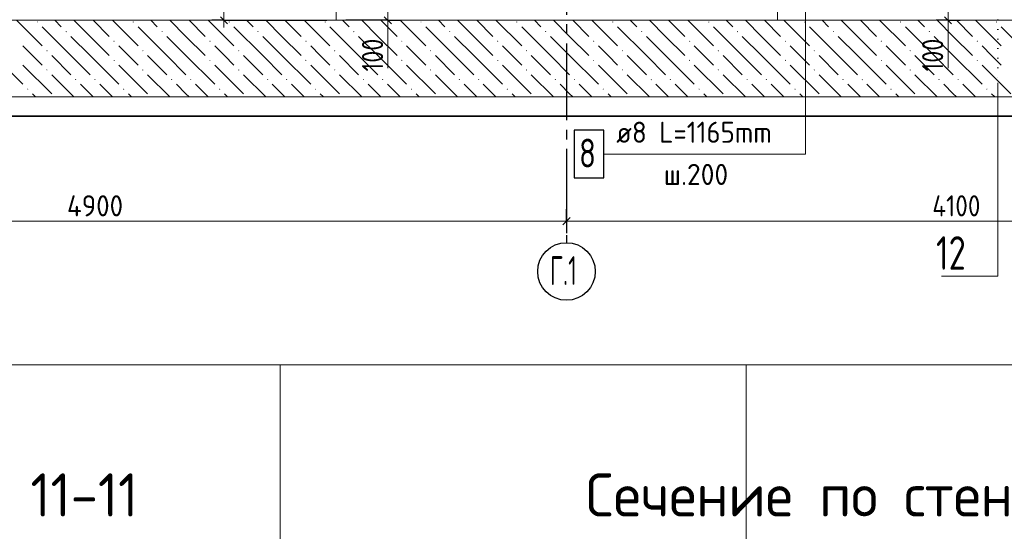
# Model space of a CAD drawing. Header units: millimetres. Extents: x 0 to 59400, y 0 to 42000.
# Tile 23 of 28: x 29657 to 39923, y 27120 to 32456. Entities that reach past the tile are written whole.
import ezdxf

# ---------------------------------------------------------------- set-up
doc = ezdxf.new("R2010")
doc.units = ezdxf.units.MM
doc.linetypes.add('______5', pattern=[1100, 800, -100, 100, -100])
doc.linetypes.add('______9', pattern=[100, 0, -100])
for name, color, linetype, lineweight in [('Standard', 7, 'Continuous', 25), ('Заголовок чертежа', 7, 'Continuous', 25), ('Позиционная метка линия выноска', 7, 'Continuous', 13), ('Размерная линия_ общее', 7, 'Continuous', 13), ('Сечения символ', 7, 'Continuous', 25), ('Стена обрамление П-обр.', 7, 'Continuous', 35), ('Фоновоя арматура Х1', 52, 'Continuous', 25)]:
    doc.layers.add(name, color=color, linetype=linetype, lineweight=lineweight)
doc.layers.add('Оси', color=7, linetype='______5')
doc.layers.add('Размерная выноска', color=7, linetype='Continuous')
doc.styles.add('ISOCPEUR', font='txt')

msp = doc.modelspace()

# ---------------------------------------------------------------- hatches: boundary and pattern name
at = {"layer": 'Фоновоя арматура Х1', "linetype": 'Continuous', "lineweight": 18, "transparency": 33554687}
for points in [[(29835, 32432), (29841, 32438), (29848, 32432), (29841, 32425)], [(30135, 32332), (30141, 32338), (30148, 32332), (30141, 32325)], [(30835, 32432), (30841, 32438), (30848, 32432), (30841, 32425)], [(31135, 32332), (31141, 32338), (31148, 32332), (31141, 32325)], [(31835, 32432), (31841, 32438), (31848, 32432), (31841, 32425)], [(32135, 32332), (32141, 32338), (32148, 32332), (32141, 32325)], [(32835, 32432), (32841, 32438), (32848, 32432), (32841, 32425)], [(33135, 32332), (33141, 32338), (33148, 32332), (33141, 32325)], [(33835, 32432), (33841, 32438), (33848, 32432), (33841, 32425)], [(34135, 32332), (34141, 32338), (34148, 32332), (34141, 32325)], [(34835, 32432), (34841, 32438), (34848, 32432), (34841, 32425)], [(35135, 32332), (35141, 32338), (35148, 32332), (35141, 32325)], [(35835, 32432), (35841, 32438), (35848, 32432), (35841, 32425)], [(36135, 32332), (36141, 32338), (36148, 32332), (36141, 32325)], [(36835, 32432), (36841, 32438), (36848, 32432), (36841, 32425)], [(37135, 32332), (37141, 32338), (37148, 32332), (37141, 32325)], [(37835, 32432), (37841, 32438), (37848, 32432), (37841, 32425)], [(38135, 32332), (38141, 32338), (38148, 32332), (38141, 32325)], [(38835, 32432), (38841, 32438), (38848, 32432), (38841, 32425)], [(39135, 32332), (39141, 32338), (39148, 32332), (39141, 32325)], [(39835, 32432), (39841, 32438), (39848, 32432), (39841, 32425)], [(30635, 32232), (30641, 32238), (30648, 32232), (30641, 32225)], [(31635, 32232), (31641, 32238), (31648, 32232), (31641, 32225)], [(32635, 32232), (32641, 32238), (32648, 32232), (32641, 32225)], [(33635, 32232), (33641, 32238), (33648, 32232), (33641, 32225)], [(34635, 32232), (34641, 32238), (34648, 32232), (34641, 32225)], [(35635, 32232), (35641, 32238), (35648, 32232), (35641, 32225)], [(36635, 32232), (36641, 32238), (36648, 32232), (36641, 32225)], [(37635, 32232), (37641, 32238), (37648, 32232), (37641, 32225)], [(38635, 32232), (38641, 32238), (38648, 32232), (38641, 32225)], [(39635, 32232), (39641, 32238), (39648, 32232), (39641, 32225)], [(29935, 32132), (29941, 32138), (29948, 32132), (29941, 32125)], [(30935, 32132), (30941, 32138), (30948, 32132), (30941, 32125)], [(31935, 32132), (31941, 32138), (31948, 32132), (31941, 32125)], [(32935, 32132), (32941, 32138), (32948, 32132), (32941, 32125)], [(33935, 32132), (33941, 32138), (33948, 32132), (33941, 32125)], [(34935, 32132), (34941, 32138), (34948, 32132), (34941, 32125)], [(35935, 32132), (35941, 32138), (35948, 32132), (35941, 32125)], [(36935, 32132), (36941, 32138), (36948, 32132), (36941, 32125)], [(37935, 32132), (37941, 32138), (37948, 32132), (37941, 32125)], [(38935, 32132), (38941, 32138), (38948, 32132), (38941, 32125)], [(30635, 32032), (30641, 32038), (30648, 32032), (30641, 32025)], [(31635, 32032), (31641, 32038), (31648, 32032), (31641, 32025)], [(32635, 32032), (32641, 32038), (32648, 32032), (32641, 32025)], [(33635, 32032), (33641, 32038), (33648, 32032), (33641, 32025)], [(34635, 32032), (34641, 32038), (34648, 32032), (34641, 32025)], [(35635, 32032), (35641, 32038), (35648, 32032), (35641, 32025)], [(36635, 32032), (36641, 32038), (36648, 32032), (36641, 32025)], [(37635, 32032), (37641, 32038), (37648, 32032), (37641, 32025)], [(38635, 32032), (38641, 32038), (38648, 32032), (38641, 32025)], [(39635, 32032), (39641, 32038), (39648, 32032), (39641, 32025)], [(29935, 31932), (29941, 31938), (29948, 31932), (29941, 31925)], [(30935, 31932), (30941, 31938), (30948, 31932), (30941, 31925)], [(31935, 31932), (31941, 31938), (31948, 31932), (31941, 31925)], [(32935, 31932), (32941, 31938), (32948, 31932), (32941, 31925)], [(33935, 31932), (33941, 31938), (33948, 31932), (33941, 31925)], [(34935, 31932), (34941, 31938), (34948, 31932), (34941, 31925)], [(35935, 31932), (35941, 31938), (35948, 31932), (35941, 31925)], [(36935, 31932), (36941, 31938), (36948, 31932), (36941, 31925)], [(37935, 31932), (37941, 31938), (37948, 31932), (37941, 31925)], [(38935, 31932), (38941, 31938), (38948, 31932), (38941, 31925)], [(30235, 31832), (30241, 31838), (30248, 31832), (30241, 31825)], [(30435, 31832), (30441, 31838), (30448, 31832), (30441, 31825)], [(31235, 31832), (31241, 31838), (31248, 31832), (31241, 31825)], [(31435, 31832), (31441, 31838), (31448, 31832), (31441, 31825)], [(32235, 31832), (32241, 31838), (32248, 31832), (32241, 31825)], [(32435, 31832), (32441, 31838), (32448, 31832), (32441, 31825)], [(33235, 31832), (33241, 31838), (33248, 31832), (33241, 31825)], [(33435, 31832), (33441, 31838), (33448, 31832), (33441, 31825)], [(34235, 31832), (34241, 31838), (34248, 31832), (34241, 31825)], [(34435, 31832), (34441, 31838), (34448, 31832), (34441, 31825)], [(35235, 31832), (35241, 31838), (35248, 31832), (35241, 31825)], [(35435, 31832), (35441, 31838), (35448, 31832), (35441, 31825)], [(36235, 31832), (36241, 31838), (36248, 31832), (36241, 31825)], [(36435, 31832), (36441, 31838), (36448, 31832), (36441, 31825)], [(37235, 31832), (37241, 31838), (37248, 31832), (37241, 31825)], [(37435, 31832), (37441, 31838), (37448, 31832), (37441, 31825)], [(38235, 31832), (38241, 31838), (38248, 31832), (38241, 31825)], [(38435, 31832), (38441, 31838), (38448, 31832), (38441, 31825)], [(39235, 31832), (39241, 31838), (39248, 31832), (39241, 31825)], [(39435, 31832), (39441, 31838), (39448, 31832), (39441, 31825)], [(29735, 31732), (29741, 31738), (29748, 31732), (29741, 31725)], [(30735, 31732), (30741, 31738), (30748, 31732), (30741, 31725)], [(31735, 31732), (31741, 31738), (31748, 31732), (31741, 31725)], [(32735, 31732), (32741, 31738), (32748, 31732), (32741, 31725)], [(33735, 31732), (33741, 31738), (33748, 31732), (33741, 31725)], [(34735, 31732), (34741, 31738), (34748, 31732), (34741, 31725)], [(35735, 31732), (35741, 31738), (35748, 31732), (35741, 31725)], [(36735, 31732), (36741, 31738), (36748, 31732), (36741, 31725)], [(37735, 31732), (37741, 31738), (37748, 31732), (37741, 31725)], [(38735, 31732), (38741, 31738), (38748, 31732), (38741, 31725)], [(39735, 31732), (39741, 31738), (39748, 31732), (39741, 31725)]]:
    msp.add_hatch(color=7, dxfattribs=at).paths.add_polyline_path(points, flags=16)

# ---------------------------------------------------------------- linework, layer by layer
at = {"layer": 'Standard', "color": 7, "linetype": 'Continuous', "lineweight": 18, "transparency": 33554687}
for p, q in [((32958, 36850), (32958, 32450)), ((37558, 32450), (37558, 36850))]:
    msp.add_line(p, q, dxfattribs=at)
at = {"layer": 'Standard', "color": 7, "linetype": 'Continuous', "lineweight": 13, "transparency": 33554687}
for p, q in [((33496, 32650), (33496, 32450)), ((39336, 32650), (39336, 32450)), ((33496, 32450), (33496, 32375)), ((39336, 32450), (39336, 32375))]:
    msp.add_line(p, q, dxfattribs=at)
at = {"layer": 'Standard', "color": 7, "linetype": 'Continuous', "lineweight": -3, "transparency": 33554687}
for p, q in [((33496, 32450), (33371, 32450)), ((33496, 32450), (33621, 32450)), ((39336, 32450), (39211, 32450)), ((39336, 32450), (39461, 32450)), ((39336, 32450), (39336, 32450))]:
    msp.add_line(p, q, dxfattribs=at)
at = {"layer": 'Standard', "color": 7, "linetype": 'Continuous', "lineweight": 25, "transparency": 33554687}
for p, q in [((33458, 32487), (33533, 32412)), ((39298, 32487), (39373, 32412))]:
    msp.add_line(p, q, dxfattribs=at)
at = {"layer": 'Standard', "color": 254, "linetype": 'Continuous', "lineweight": 13, "true_color": 0xc4c4ff, "transparency": 33554687}
msp.add_line((37233, 28856), (37233, 8662), dxfattribs=at)
at = {"layer": 'Standard', "color": 254, "linetype": 'Continuous', "lineweight": 35, "true_color": 0xc4c4ff, "transparency": 33554687}
msp.add_lwpolyline([(22918, 31450), (44358, 31450), (44358, 39130), (22918, 39130), (22918, 31450)], dxfattribs=at)
at = {"layer": 'Standard', "color": 7, "linetype": 'Continuous', "lineweight": -3, "transparency": 33554687}
msp.add_lwpolyline([(33496, 32450), (33479, 32450), (33479, 32450), (33058, 32450)], dxfattribs=at)
at = {"layer": 'Standard', "color": 7, "linetype": 'Continuous', "lineweight": 13, "transparency": 33554687}
for points in [[(40400, 28856), (2000, 28856), (2000, 500), (40400, 500), (40400, 28856)], [(11357, 6000), (58900, 6000), (58900, 28856), (11357, 28856), (11357, 6000)]]:
    msp.add_lwpolyline(points, dxfattribs=at)
at = {"layer": 'Standard', "color": 254, "linetype": 'Continuous', "lineweight": 13, "true_color": 0xc4c4ff, "transparency": 33554687}
msp.add_lwpolyline([(24187, 19129), (32373, 19129), (32373, 28856)], dxfattribs=at)
at = {"layer": 'Оси', "color": 8, "linetype": '______5', "lineweight": -3, "transparency": 33554687}
msp.add_line((35358, 33308), (35358, 30130), dxfattribs=at)
at = {"layer": 'Оси', "color": 7, "linetype": 'Continuous', "lineweight": -3, "transparency": 33554687}
msp.add_circle((35358, 29830), 300, dxfattribs=at)
at = {"layer": 'Позиционная метка линия выноска', "color": 7, "linetype": 'Continuous', "lineweight": 13, "transparency": 33554687}
msp.add_lwpolyline([(35749, 31055), (37849, 31055), (37849, 32650), (38249, 33050)], dxfattribs=at)
at = {"layer": 'Размерная выноска', "color": 7, "linetype": 'Continuous', "lineweight": 13, "transparency": 33554687}
for p, q in [((33496, 32450), (33496, 31950)), ((39336, 32450), (39336, 31950))]:
    msp.add_line(p, q, dxfattribs=at)
at = {"layer": 'Размерная линия_ общее', "color": 7, "linetype": 'Continuous', "lineweight": 13, "transparency": 33554687}
for p, q in [((31786, 36850), (31786, 32450)), ((31786, 32450), (31786, 32375)), ((25558, 30355), (35358, 30355)), ((35358, 30355), (43558, 30355))]:
    msp.add_line(p, q, dxfattribs=at)
at = {"layer": 'Размерная линия_ общее', "color": 253, "linetype": 'Continuous', "lineweight": -3, "true_color": 0xa0a0a0, "transparency": 33554687}
for p, q in [((31786, 32450), (31661, 32450)), ((31786, 32450), (31911, 32450)), ((31786, 32450), (32858, 32450)), ((35358, 30355), (35358, 30480)), ((35358, 30355), (35358, 30230)), ((35358, 30355), (35358, 30230))]:
    msp.add_line(p, q, dxfattribs=at)
at = {"layer": 'Размерная линия_ общее', "color": 7, "linetype": 'Continuous', "lineweight": 25, "transparency": 33554687}
for p, q in [((31749, 32487), (31824, 32412)), ((35320, 30317), (35396, 30392))]:
    msp.add_line(p, q, dxfattribs=at)
at = {"layer": 'Сечения символ', "color": 7, "linetype": '______9', "lineweight": 13, "transparency": 33554687}
msp.add_line((39857, 37760), (39857, 31796), dxfattribs=at)
at = {"layer": 'Сечения символ', "color": 7, "linetype": 'Continuous', "lineweight": 13, "transparency": 33554687}
msp.add_lwpolyline([(39857, 31796), (39857, 29780), (39267, 29780)], dxfattribs=at)
at = {"layer": 'Стена обрамление П-обр.', "color": 7, "linetype": 'Continuous', "lineweight": 25, "transparency": 33554687}
msp.add_lwpolyline([(35439, 30805), (35749, 30805), (35749, 31305), (35439, 31305), (35439, 30805)], dxfattribs=at)
at = {"layer": 'Фоновоя арматура Х1', "color": 7, "linetype": 'Continuous', "lineweight": 13, "transparency": 33554687}
for p, q in [((43058, 32450), (25558, 32450)), ((24758, 31650), (44158, 31650))]:
    msp.add_line(p, q, dxfattribs=at)
at = {"layer": 'Фоновоя арматура Х1', "color": 252, "linetype": 'Continuous', "lineweight": 18, "true_color": 0x8f8f8f, "transparency": 33554687}
for p, q in [((29623, 32450), (29891, 32182)), ((30023, 32450), (30091, 32382)), ((30391, 32282), (30223, 32450)), ((30423, 32450), (30591, 32282)), ((30623, 32450), (30891, 32182)), ((31023, 32450), (31091, 32382)), ((31391, 32282), (31223, 32450)), ((31423, 32450), (31591, 32282)), ((31623, 32450), (31891, 32182)), ((32023, 32450), (32091, 32382)), ((32391, 32282), (32223, 32450)), ((32423, 32450), (32591, 32282)), ((32623, 32450), (32891, 32182)), ((33023, 32450), (33091, 32382)), ((33391, 32282), (33223, 32450)), ((33423, 32450), (33591, 32282)), ((33623, 32450), (33891, 32182)), ((34023, 32450), (34091, 32382)), ((34391, 32282), (34223, 32450)), ((34423, 32450), (34591, 32282)), ((34623, 32450), (34891, 32182)), ((35023, 32450), (35091, 32382)), ((35391, 32282), (35223, 32450)), ((35423, 32450), (35591, 32282)), ((35623, 32450), (35891, 32182)), ((36023, 32450), (36091, 32382)), ((36391, 32282), (36223, 32450)), ((36423, 32450), (36591, 32282)), ((36623, 32450), (36891, 32182)), ((37023, 32450), (37091, 32382)), ((37391, 32282), (37223, 32450)), ((37423, 32450), (37591, 32282)), ((37623, 32450), (37891, 32182)), ((38023, 32450), (38091, 32382)), ((38391, 32282), (38223, 32450)), ((38423, 32450), (38591, 32282)), ((38623, 32450), (38891, 32182)), ((39023, 32450), (39091, 32382)), ((39391, 32282), (39223, 32450)), ((39423, 32450), (39591, 32282)), ((39623, 32450), (39891, 32182)), ((30191, 32082), (29891, 32382)), ((31191, 32082), (30891, 32382)), ((32191, 32082), (31891, 32382)), ((33191, 32082), (32891, 32382)), ((34191, 32082), (33891, 32382)), ((35191, 32082), (34891, 32382)), ((36191, 32082), (35891, 32382)), ((37191, 32082), (36891, 32382)), ((38191, 32082), (37891, 32382)), ((39191, 32082), (38891, 32382)), ((40191, 32082), (39891, 32382)), ((30191, 32282), (30391, 32082)), ((30391, 32282), (30591, 32082)), ((31191, 32282), (31391, 32082)), ((31391, 32282), (31591, 32082)), ((32191, 32282), (32391, 32082)), ((32391, 32282), (32591, 32082)), ((33191, 32282), (33391, 32082)), ((33391, 32282), (33591, 32082)), ((34191, 32282), (34391, 32082)), ((34391, 32282), (34591, 32082)), ((35191, 32282), (35391, 32082)), ((35391, 32282), (35591, 32082)), ((36191, 32282), (36391, 32082)), ((36391, 32282), (36591, 32082)), ((37191, 32282), (37391, 32082)), ((37391, 32282), (37591, 32082)), ((38191, 32282), (38391, 32082)), ((38391, 32282), (38591, 32082)), ((39191, 32282), (39391, 32082)), ((39391, 32282), (39591, 32082)), ((29791, 32082), (29691, 32182)), ((30791, 32082), (30691, 32182)), ((31791, 32082), (31691, 32182)), ((32791, 32082), (32691, 32182)), ((33791, 32082), (33691, 32182)), ((34791, 32082), (34691, 32182)), ((35791, 32082), (35691, 32182)), ((36791, 32082), (36691, 32182)), ((37791, 32082), (37691, 32182)), ((38791, 32082), (38691, 32182)), ((39791, 32082), (39691, 32182)), ((29391, 32082), (29691, 31782)), ((29891, 31982), (29791, 32082)), ((29991, 32082), (30191, 31882)), ((30191, 32082), (30391, 31882)), ((30391, 32082), (30691, 31782)), ((30891, 31982), (30791, 32082)), ((30991, 32082), (31191, 31882)), ((31191, 32082), (31391, 31882)), ((31391, 32082), (31691, 31782)), ((31891, 31982), (31791, 32082)), ((31991, 32082), (32191, 31882)), ((32191, 32082), (32391, 31882)), ((32391, 32082), (32691, 31782)), ((32891, 31982), (32791, 32082)), ((32991, 32082), (33191, 31882)), ((33191, 32082), (33391, 31882)), ((33391, 32082), (33691, 31782)), ((33891, 31982), (33791, 32082)), ((33991, 32082), (34191, 31882)), ((34191, 32082), (34391, 31882)), ((34391, 32082), (34691, 31782)), ((34891, 31982), (34791, 32082)), ((34991, 32082), (35191, 31882)), ((35191, 32082), (35391, 31882)), ((35391, 32082), (35691, 31782)), ((35891, 31982), (35791, 32082)), ((35991, 32082), (36191, 31882)), ((36191, 32082), (36391, 31882)), ((36391, 32082), (36691, 31782)), ((36891, 31982), (36791, 32082)), ((36991, 32082), (37191, 31882)), ((37191, 32082), (37391, 31882)), ((37391, 32082), (37691, 31782)), ((37891, 31982), (37791, 32082)), ((37991, 32082), (38191, 31882)), ((38191, 32082), (38391, 31882)), ((38391, 32082), (38691, 31782)), ((38891, 31982), (38791, 32082)), ((38991, 32082), (39191, 31882)), ((39191, 32082), (39391, 31882)), ((39391, 32082), (39691, 31782)), ((39891, 31982), (39791, 32082)), ((29691, 31982), (29991, 31682)), ((30691, 31982), (30991, 31682)), ((31691, 31982), (31991, 31682)), ((32691, 31982), (32991, 31682)), ((33691, 31982), (33991, 31682)), ((34691, 31982), (34991, 31682)), ((35691, 31982), (35991, 31682)), ((36691, 31982), (36991, 31682)), ((37691, 31982), (37991, 31682)), ((38691, 31982), (38991, 31682)), ((39691, 31982), (39991, 31682)), ((29991, 31882), (30223, 31650)), ((30991, 31882), (31223, 31650)), ((31991, 31882), (32223, 31650)), ((32991, 31882), (33223, 31650)), ((33991, 31882), (34223, 31650)), ((34991, 31882), (35223, 31650)), ((35991, 31882), (36223, 31650)), ((36991, 31882), (37223, 31650)), ((37991, 31882), (38223, 31650)), ((38991, 31882), (39223, 31650)), ((30391, 31682), (30291, 31782)), ((30491, 31782), (30623, 31650)), ((31391, 31682), (31291, 31782)), ((31491, 31782), (31623, 31650)), ((32391, 31682), (32291, 31782)), ((32491, 31782), (32623, 31650)), ((33391, 31682), (33291, 31782)), ((33491, 31782), (33623, 31650)), ((34391, 31682), (34291, 31782)), ((34491, 31782), (34623, 31650)), ((35391, 31682), (35291, 31782)), ((35491, 31782), (35623, 31650)), ((36391, 31682), (36291, 31782)), ((36491, 31782), (36623, 31650)), ((37391, 31682), (37291, 31782)), ((37491, 31782), (37623, 31650)), ((38391, 31682), (38291, 31782)), ((38491, 31782), (38623, 31650)), ((39391, 31682), (39291, 31782)), ((39491, 31782), (39623, 31650)), ((29791, 31682), (29823, 31650)), ((30423, 31650), (30391, 31682)), ((30791, 31682), (30823, 31650)), ((31423, 31650), (31391, 31682)), ((31791, 31682), (31823, 31650)), ((32423, 31650), (32391, 31682)), ((32791, 31682), (32823, 31650)), ((33423, 31650), (33391, 31682)), ((33791, 31682), (33823, 31650)), ((34423, 31650), (34391, 31682)), ((34791, 31682), (34823, 31650)), ((35423, 31650), (35391, 31682)), ((35791, 31682), (35823, 31650)), ((36423, 31650), (36391, 31682)), ((36791, 31682), (36823, 31650)), ((37423, 31650), (37391, 31682)), ((37791, 31682), (37823, 31650)), ((38423, 31650), (38391, 31682)), ((38791, 31682), (38823, 31650)), ((39423, 31650), (39391, 31682)), ((39791, 31682), (39823, 31650))]:
    msp.add_line(p, q, dxfattribs=at)

# ---------------------------------------------------------------- texts
at = {"layer": 'Standard', "color": 7, "linetype": 'Continuous', "lineweight": 25, "transparency": 33554687, "char_height": 220, "width": 508.57, "attachment_point": 7, "rotation": 90, "style": 'ISOCPEUR'}
for insert in [(33446, 31916), (39286, 31916)]:
    msp.add_mtext('\\W0.83;100', dxfattribs=dict(at, insert=insert))
at = {"layer": 'Заголовок чертежа', "color": 7, "linetype": 'Continuous', "lineweight": 50, "transparency": 33554687, "char_height": 450, "attachment_point": 7, "style": 'ISOCPEUR'}
for s, insert, width in [('\\W0.93;Сечение по стене 11-11', (24917, 27275), 6687.28), ('\\W0.96;Сечение по стене 12-12', (35560, 27275), 6872.61)]:
    msp.add_mtext(s, dxfattribs=dict(at, insert=insert, width=width))
at = {"layer": 'Оси', "color": 7, "linetype": 'Continuous', "lineweight": 25, "transparency": 33554687, "insert": (35185, 29690), "char_height": 300, "width": 436.97, "attachment_point": 7, "style": 'ISOCPEUR'}
msp.add_mtext('\\W0.61;Г.1', dxfattribs=at)
at = {"layer": 'Размерная линия_ общее', "color": 7, "linetype": 'Continuous', "lineweight": 25, "transparency": 33554687, "char_height": 220, "attachment_point": 7, "style": 'ISOCPEUR'}
for s, insert, width in [('\\W0.93;4900', (30150, 30405), 740.38), ('\\W0.87;4100', (39172, 30405), 689.42)]:
    msp.add_mtext(s, dxfattribs=dict(at, insert=insert, width=width))
at = {"layer": 'Сечения символ', "color": 7, "linetype": 'Continuous', "lineweight": 35, "transparency": 33554687, "insert": (39211, 29848), "char_height": 350, "width": 551, "attachment_point": 7, "style": 'ISOCPEUR'}
msp.add_mtext('\\W0.75;12', dxfattribs=at)
at = {"layer": 'Стена обрамление П-обр.', "color": 7, "linetype": 'Continuous', "lineweight": 13, "transparency": 33554687, "attachment_point": 7, "style": 'ISOCPEUR'}
for s, insert, char_height, width in [('\\W0.93;ø8 L=1165mm ', (35877, 31172), 220, 1949.97), ('\\W0.78;8', (35489, 30915), 300, 326.41), ('\\W0.95;ш.200 ', (36372, 30732), 220, 962.13)]:
    msp.add_mtext(s, dxfattribs=dict(at, insert=insert, char_height=char_height, width=width))

doc.saveas('drawing.dxf')
